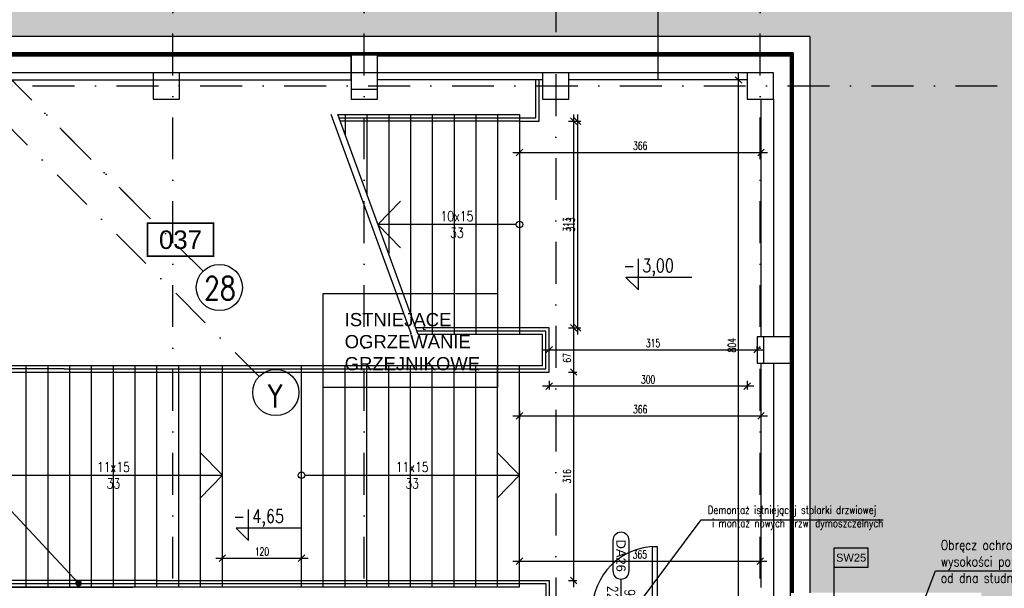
# Model space of a CAD drawing. Header units: centimetres. Extents: x -10729 to 23827, y -4437 to 19798.
# Tile 87 of 95: x 8738 to 10230, y 12749 to 13610. Entities that reach past the tile are written whole.
import ezdxf
from ezdxf.enums import TextEntityAlignment as Align

# ---------------------------------------------------------------- set-up
doc = ezdxf.new("R2010")
doc.units = ezdxf.units.CM
doc.header["$PDMODE"] = 35
doc.header["$PDSIZE"] = 0.1
doc.linetypes.add('Kondygnacja  -0_5$0$HIDDEN2', pattern=[4.7625, 3.175, -1.5875])
doc.linetypes.add('Osie rzutów$0$DASHDOT2', pattern=[12.7, 6.35, -3.175, 0, -3.175])
doc.layers.get('0').update_dxf_attribs({"color": 8})
doc.layers.get('DEFPOINTS').update_dxf_attribs({"color": 8})
for name, color, linetype in [('KJP_KK_opis', 2, 'Continuous'), ('KJP_OPISY WSPÓLNE', 7, 'Continuous'), ('Kondygnacja  -0_5$0$ARCH_CIENKIE_IST', 8, 'Continuous'), ('Kondygnacja  -0_5$0$ARCH_GRUNT', 8, 'Continuous'), ('Kondygnacja  -0_5$0$ARCH_INFO_ETYK_DRZWI', 8, 'Continuous'), ('Kondygnacja  -0_5$0$ARCH_INFO_KOTY_WYSOKOŚCIOWE_IST', 8, 'Continuous'), ('Kondygnacja  -0_5$0$ARCH_INFO_OPISY', 8, 'Continuous'), ('Kondygnacja  -0_5$0$ARCH_INFO_OPISY_PRZEGRODY', 8, 'Continuous'), ('Kondygnacja  -0_5$0$ARCH_INFO_OPISY_PRZEGRODY_IST', 8, 'Continuous'), ('Kondygnacja  -0_5$0$ARCH_INFO_SCHODY_IST', 8, 'Continuous'), ('Kondygnacja  -0_5$0$ARCH_MUROWANE_IST', 8, 'Continuous'), ('Kondygnacja  -0_5$0$ARCH_POMOCNICZE_IST', 8, 'Kondygnacja  -0_5$0$HIDDEN2'), ('Kondygnacja  -0_5$0$ARCH_SCHODY_IST', 8, 'Continuous'), ('Kondygnacja  -0_5$0$ARCH_ŚLUSARKA_DRZWI', 8, 'Continuous'), ('Kondygnacja  -0_5$0$ARCH_ŻELBET_IST', 8, 'Continuous'), ('Kondygnacja -1$0$ARCH_ŚLUSARKA_DRZWI', 8, 'Continuous'), ('Osie rzutów$0$ARCH_INFO_OSIE_IST', 8, 'Osie rzutów$0$DASHDOT2'), ('Osie rzutów$0$ARCH_INFO_OSIE_OPISY_IST', 8, 'Continuous'), ('Pomieszczenia -05$0$ARCH_INFO_AREA_ETYKIETY_200', 8, 'Continuous')]:
    doc.layers.add(name, color=color, linetype=linetype)
doc.layers.add('Kondygnacja  -0_5$0$ARCH_INFO_WYMIARY', color=8, linetype='Continuous', lineweight=9)
doc.styles.add('Arial', font='arial.ttf')
doc.styles.add('Kondygnacja  -0_5$0$Arial', font='arial.ttf')
doc.styles.add('Kondygnacja  -0_5$0$Romans', font='Romans.shx', dxfattribs={"width": 0.7})
doc.styles.add('Kondygnacja  -0_5$0$ROMANS-50-CM', font='romans.shx', dxfattribs={"width": 0.8, "height": 10})
doc.styles.add('Kondygnacja  -0_5$0$Standard', font='txt')
doc.styles.add('Kondygnacja +0$0$ROMANS-50-CM', font='romans.shx', dxfattribs={"width": 0.8, "height": 10})
doc.styles.add('Osie rzutów$0$ROMANS-250-CM', font='romans.shx', dxfattribs={"width": 0.8, "height": 50})
doc.styles.add('Pomieszczenia -05$0$Arial', font='arial.ttf')
doc.dimstyles.new('Kondygnacja  -0_5$0$ISO-25', dxfattribs={"dimtxt": 2.5, "dimasz": 2.5, "dimexe": 1.25, "dimexo": 0.625, "dimtad": 1, "dimtxsty": 'Kondygnacja  -0_5$0$Standard', "dimcen": 2.5, "dimadec": 0, "dimazin": 0, "dimtfac": 1, "dimtmove": 0, "dimatfit": 3, "dimfxl": 1, "dimarcsym": 0})
doc.dimstyles.new('Kondygnacja  -0_5$0$Wymiary 1-100', dxfattribs={"dimtxt": 12, "dimasz": 10, "dimexe": 5, "dimexo": 0, "dimgap": 4, "dimtad": 1, "dimrnd": 0.5, "dimzin": 12, "dimdsep": 46, "dimtxsty": 'Kondygnacja  -0_5$0$Romans', "dimblk": 'Kondygnacja  -0_5$0$_Oblique', "dimcen": 10, "dimdle": 10, "dimclrt": 55, "dimazin": 0, "dimtfac": 1, "dimtmove": 1, "dimatfit": 3, "dimfxl": 8, "dimfxlon": 1, "dimtolj": 1, "dimtzin": 0, "dimarcsym": 0})

# ---------------------------------------------------------------- blocks, each defined once
blk = doc.blocks.new('Osie rzutów')
at = {"layer": 'Osie rzutów$0$ARCH_INFO_OSIE_IST', "ltscale": 10}
for p, q in [((5476.11, 16768.89), (9015.72, 13229.28)), ((7180.87, 15064.13), (9015.72, 13229.28)), ((7266.73, 14903.31), (9100.55, 13069.49)), ((8970, 12255), (8970, 14290.38)), ((9260, 12255), (9260, 14290.38)), ((9550, 14290.38), (9550, 12514.27)), ((9860, 12255), (9860, 14290.38)), ((4436.04, 13510), (13655, 13510))]:
    blk.add_line(p, q, dxfattribs=at)
at = {"layer": 'Osie rzutów$0$ARCH_INFO_OSIE_OPISY_IST'}
for centre in [(9040.47, 13204.53), (9125.96, 13045.39)]:
    blk.add_circle(centre, 35, dxfattribs=at)
at = {"layer": 'Osie rzutów$0$ARCH_INFO_OSIE_OPISY_IST', "style": 'Osie rzutów$0$ROMANS-250-CM', "width": 0.8}
for s, p in [('28', (9041.38, 13203.61)), ('Y', (9124.96, 13040.22))]:
    blk.add_text(s, height=35, dxfattribs=at).set_placement(p, align=Align.MIDDLE_CENTER)
blk = doc.blocks.new('Kondygnacja  -0_5$0$_Oblique')
at = {"color": 0, "linetype": 'ByBlock', "lineweight": -2}
blk.add_line((-0.5, -0.5), (0.5, 0.5), dxfattribs=at)
blk = doc.blocks.new('*D238')
at = {"layer": 'DEFPOINTS', "color": 0}
for p in [(9165, 12794.4), (9045, 12765), (9165, 12760.5)]:
    blk.add_point(p, dxfattribs=at)
at = {"layer": 'Kondygnacja  -0_5$0$ARCH_INFO_WYMIARY', "color": 0, "lineweight": -2}
for p, q in [((9045, 12786.4), (9045, 12799.4)), ((9165, 12786.4), (9165, 12799.4)), ((9035, 12794.4), (9175, 12794.4))]:
    blk.add_line(p, q, dxfattribs=at)
at = {"layer": 'Kondygnacja  -0_5$0$ARCH_INFO_WYMIARY', "color": 0, "lineweight": -2, "xscale": 10, "yscale": 10, "zscale": 10, "rotation": 180}
blk.add_blockref('Kondygnacja  -0_5$0$_Oblique', (9045, 12794.4), dxfattribs=at)
at = {"layer": 'Kondygnacja  -0_5$0$ARCH_INFO_WYMIARY', "color": 0, "lineweight": -2, "xscale": 10, "yscale": 10, "zscale": 10}
blk.add_blockref('Kondygnacja  -0_5$0$_Oblique', (9165, 12794.4), dxfattribs=at)
at = {"layer": 'Kondygnacja  -0_5$0$ARCH_INFO_WYMIARY', "color": 55, "insert": (9105, 12804.4), "char_height": 12, "attachment_point": 5, "style": 'Kondygnacja  -0_5$0$Romans'}
blk.add_mtext('\\A1;120', dxfattribs=at)
blk = doc.blocks.new('*D184')
at = {"layer": 'DEFPOINTS', "color": 0}
for p in [(9495, 12790), (9860, 12794.5), (9860, 12790)]:
    blk.add_point(p, dxfattribs=at)
at = {"layer": 'Kondygnacja  -0_5$0$ARCH_INFO_WYMIARY', "color": 0, "lineweight": -2}
for p, q in [((9485, 12790), (9870, 12790)), ((9495, 12790), (9495, 12795)), ((9860, 12794.5), (9860, 12785))]:
    blk.add_line(p, q, dxfattribs=at)
at = {"layer": 'Kondygnacja  -0_5$0$ARCH_INFO_WYMIARY', "color": 0, "lineweight": -2, "xscale": 10, "yscale": 10, "zscale": 10, "rotation": 180}
blk.add_blockref('Kondygnacja  -0_5$0$_Oblique', (9495, 12790), dxfattribs=at)
at = {"layer": 'Kondygnacja  -0_5$0$ARCH_INFO_WYMIARY', "color": 0, "lineweight": -2, "xscale": 10, "yscale": 10, "zscale": 10}
blk.add_blockref('Kondygnacja  -0_5$0$_Oblique', (9860, 12790), dxfattribs=at)
at = {"layer": 'Kondygnacja  -0_5$0$ARCH_INFO_WYMIARY', "color": 55, "insert": (9677.5, 12800), "char_height": 12, "attachment_point": 5, "style": 'Kondygnacja  -0_5$0$Romans'}
blk.add_mtext('\\A1;365', dxfattribs=at)
blk = doc.blocks.new('*D239')
at = {"layer": 'DEFPOINTS', "color": 0}
for p in [(9540, 13110), (9855, 13110.3), (9855, 13110)]:
    blk.add_point(p, dxfattribs=at)
at = {"layer": 'Kondygnacja  -0_5$0$ARCH_INFO_WYMIARY', "color": 0, "lineweight": -2}
for p, q in [((9540, 13110), (9540, 13115.3)), ((9855, 13110), (9855, 13115.3)), ((9530, 13110.3), (9865, 13110.3))]:
    blk.add_line(p, q, dxfattribs=at)
at = {"layer": 'Kondygnacja  -0_5$0$ARCH_INFO_WYMIARY', "color": 0, "lineweight": -2, "xscale": 10, "yscale": 10, "zscale": 10, "rotation": 180}
blk.add_blockref('Kondygnacja  -0_5$0$_Oblique', (9540, 13110.3), dxfattribs=at)
at = {"layer": 'Kondygnacja  -0_5$0$ARCH_INFO_WYMIARY', "color": 0, "lineweight": -2, "xscale": 10, "yscale": 10, "zscale": 10}
blk.add_blockref('Kondygnacja  -0_5$0$_Oblique', (9855, 13110.3), dxfattribs=at)
at = {"layer": 'Kondygnacja  -0_5$0$ARCH_INFO_WYMIARY', "color": 55, "insert": (9697.5, 13120.3), "char_height": 12, "attachment_point": 5, "style": 'Kondygnacja  -0_5$0$Romans'}
blk.add_mtext('\\A1;315', dxfattribs=at)
blk = doc.blocks.new('*D185')
at = {"layer": 'DEFPOINTS', "color": 0}
for p in [(9544.2, 13456.5), (9544.2, 13143.5), (9577.2, 13143.5)]:
    blk.add_point(p, dxfattribs=at)
at = {"layer": 'Kondygnacja  -0_5$0$ARCH_INFO_WYMIARY', "color": 0, "lineweight": -2}
for p, q in [((9569.2, 13456.5), (9582.2, 13456.5)), ((9577.2, 13466.5), (9577.2, 13133.5)), ((9569.2, 13143.5), (9582.2, 13143.5))]:
    blk.add_line(p, q, dxfattribs=at)
at = {"layer": 'Kondygnacja  -0_5$0$ARCH_INFO_WYMIARY', "color": 0, "lineweight": -2, "xscale": 10, "yscale": 10, "zscale": 10}
for p, rotation in [((9577.2, 13456.5), 90), ((9577.2, 13143.5), 270)]:
    blk.add_blockref('Kondygnacja  -0_5$0$_Oblique', p, dxfattribs=dict(at, rotation=rotation))
at = {"layer": 'Kondygnacja  -0_5$0$ARCH_INFO_WYMIARY', "color": 55, "insert": (9567.2, 13300), "char_height": 12, "attachment_point": 5, "rotation": 90, "style": 'Kondygnacja  -0_5$0$Romans'}
blk.add_mtext('\\A1;313', dxfattribs=at)
blk = doc.blocks.new('*D186')
at = {"layer": 'DEFPOINTS', "color": 0}
for p in [(9559.2, 13143.5), (9540, 13076.5), (9577.2, 13076.5)]:
    blk.add_point(p, dxfattribs=at)
at = {"layer": 'Kondygnacja  -0_5$0$ARCH_INFO_WYMIARY', "color": 0, "lineweight": -2}
for p, q in [((9569.2, 13143.5), (9582.2, 13143.5)), ((9577.2, 13153.5), (9577.2, 13066.5)), ((9569.2, 13076.5), (9582.2, 13076.5))]:
    blk.add_line(p, q, dxfattribs=at)
at = {"layer": 'Kondygnacja  -0_5$0$ARCH_INFO_WYMIARY', "color": 0, "lineweight": -2, "xscale": 10, "yscale": 10, "zscale": 10}
for p, rotation in [((9577.2, 13143.5), 90), ((9577.2, 13076.5), 270)]:
    blk.add_blockref('Kondygnacja  -0_5$0$_Oblique', p, dxfattribs=dict(at, rotation=rotation))
at = {"layer": 'Kondygnacja  -0_5$0$ARCH_INFO_WYMIARY', "color": 55, "insert": (9567.2, 13097.9), "char_height": 12, "attachment_point": 5, "rotation": 90, "style": 'Kondygnacja  -0_5$0$Romans'}
blk.add_mtext('\\A1;67', dxfattribs=at)
blk = doc.blocks.new('*D187')
at = {"layer": 'DEFPOINTS', "color": 0}
for p in [(9540, 13076.5), (9544.2, 12760.5), (9577.2, 12760.5)]:
    blk.add_point(p, dxfattribs=at)
at = {"layer": 'Kondygnacja  -0_5$0$ARCH_INFO_WYMIARY', "color": 0, "lineweight": -2}
for p, q in [((9577.2, 13086.5), (9577.2, 12750.5)), ((9569.2, 13076.5), (9582.2, 13076.5)), ((9569.2, 12760.5), (9582.2, 12760.5))]:
    blk.add_line(p, q, dxfattribs=at)
at = {"layer": 'Kondygnacja  -0_5$0$ARCH_INFO_WYMIARY', "color": 0, "lineweight": -2, "xscale": 10, "yscale": 10, "zscale": 10}
for p, rotation in [((9577.2, 13076.5), 90), ((9577.2, 12760.5), 270)]:
    blk.add_blockref('Kondygnacja  -0_5$0$_Oblique', p, dxfattribs=dict(at, rotation=rotation))
at = {"layer": 'Kondygnacja  -0_5$0$ARCH_INFO_WYMIARY', "color": 55, "insert": (9567.2, 12918.5), "char_height": 12, "attachment_point": 5, "rotation": 90, "style": 'Kondygnacja  -0_5$0$Romans'}
blk.add_mtext('\\A1;316', dxfattribs=at)
blk = doc.blocks.new('*D240')
at = {"layer": 'DEFPOINTS', "color": 0}
for p in [(9495, 13456.5), (9861, 13456.5), (9861, 13409.3)]:
    blk.add_point(p, dxfattribs=at)
at = {"layer": 'Kondygnacja  -0_5$0$ARCH_INFO_WYMIARY', "color": 0, "lineweight": -2}
for p, q in [((9495, 13417.3), (9495, 13404.3)), ((9861, 13417.3), (9861, 13404.3)), ((9485, 13409.3), (9871, 13409.3))]:
    blk.add_line(p, q, dxfattribs=at)
at = {"layer": 'Kondygnacja  -0_5$0$ARCH_INFO_WYMIARY', "color": 0, "lineweight": -2, "xscale": 10, "yscale": 10, "zscale": 10, "rotation": 180}
blk.add_blockref('Kondygnacja  -0_5$0$_Oblique', (9495, 13409.3), dxfattribs=at)
at = {"layer": 'Kondygnacja  -0_5$0$ARCH_INFO_WYMIARY', "color": 0, "lineweight": -2, "xscale": 10, "yscale": 10, "zscale": 10}
blk.add_blockref('Kondygnacja  -0_5$0$_Oblique', (9861, 13409.3), dxfattribs=at)
at = {"layer": 'Kondygnacja  -0_5$0$ARCH_INFO_WYMIARY', "color": 55, "insert": (9678, 13419.3), "char_height": 12, "attachment_point": 5, "style": 'Kondygnacja  -0_5$0$Romans'}
blk.add_mtext('\\A1;366', dxfattribs=at)
blk = doc.blocks.new('*D188')
at = {"layer": 'DEFPOINTS', "color": 0}
for p in [(9495, 13049.1), (9861, 13049.1), (9861, 13010)]:
    blk.add_point(p, dxfattribs=at)
at = {"layer": 'Kondygnacja  -0_5$0$ARCH_INFO_WYMIARY', "color": 0, "lineweight": -2}
for p, q in [((9485, 13010), (9871, 13010)), ((9495, 13018), (9495, 13005)), ((9861, 13018), (9861, 13005))]:
    blk.add_line(p, q, dxfattribs=at)
at = {"layer": 'Kondygnacja  -0_5$0$ARCH_INFO_WYMIARY', "color": 0, "lineweight": -2, "xscale": 10, "yscale": 10, "zscale": 10, "rotation": 180}
blk.add_blockref('Kondygnacja  -0_5$0$_Oblique', (9495, 13010), dxfattribs=at)
at = {"layer": 'Kondygnacja  -0_5$0$ARCH_INFO_WYMIARY', "color": 0, "lineweight": -2, "xscale": 10, "yscale": 10, "zscale": 10}
blk.add_blockref('Kondygnacja  -0_5$0$_Oblique', (9861, 13010), dxfattribs=at)
at = {"layer": 'Kondygnacja  -0_5$0$ARCH_INFO_WYMIARY', "color": 55, "insert": (9678, 13020), "char_height": 12, "attachment_point": 5, "style": 'Kondygnacja  -0_5$0$Romans'}
blk.add_mtext('\\A1;366', dxfattribs=at)
blk = doc.blocks.new('*D241')
at = {"layer": 'DEFPOINTS', "color": 0}
for p in [(9827, 13519), (9840, 13519), (9840, 12715)]:
    blk.add_point(p, dxfattribs=at)
at = {"layer": 'Kondygnacja  -0_5$0$ARCH_INFO_WYMIARY', "color": 0, "lineweight": -2}
for p, q in [((9835, 13519), (9822, 13519)), ((9827, 12705), (9827, 13529)), ((9835, 12715), (9822, 12715))]:
    blk.add_line(p, q, dxfattribs=at)
at = {"layer": 'Kondygnacja  -0_5$0$ARCH_INFO_WYMIARY', "color": 0, "lineweight": -2, "xscale": 10, "yscale": 10, "zscale": 10}
for p, rotation in [((9827, 13519), 90), ((9827, 12715), 270)]:
    blk.add_blockref('Kondygnacja  -0_5$0$_Oblique', p, dxfattribs=dict(at, rotation=rotation))
at = {"layer": 'Kondygnacja  -0_5$0$ARCH_INFO_WYMIARY', "color": 55, "insert": (9817, 13117), "char_height": 12, "attachment_point": 5, "rotation": 90, "style": 'Kondygnacja  -0_5$0$Romans'}
blk.add_mtext('\\A1;804', dxfattribs=at)
blk = doc.blocks.new('*D263')
at = {"layer": 'DEFPOINTS', "color": 0}
for p in [(9840, 13490), (9540, 13076.5), (9540, 13055.1)]:
    blk.add_point(p, dxfattribs=at)
at = {"layer": 'Kondygnacja  -0_5$0$ARCH_INFO_WYMIARY', "color": 0, "lineweight": -2}
for p, q in [((9850, 13055.1), (9530, 13055.1)), ((9540, 13063.1), (9540, 13050.1)), ((9840, 13063.1), (9840, 13050.1))]:
    blk.add_line(p, q, dxfattribs=at)
at = {"layer": 'Kondygnacja  -0_5$0$ARCH_INFO_WYMIARY', "color": 0, "lineweight": -2, "xscale": 10, "yscale": 10, "zscale": 10, "rotation": 180}
blk.add_blockref('Kondygnacja  -0_5$0$_Oblique', (9540, 13055.1), dxfattribs=at)
at = {"layer": 'Kondygnacja  -0_5$0$ARCH_INFO_WYMIARY', "color": 0, "lineweight": -2, "xscale": 10, "yscale": 10, "zscale": 10}
blk.add_blockref('Kondygnacja  -0_5$0$_Oblique', (9840, 13055.1), dxfattribs=at)
at = {"layer": 'Kondygnacja  -0_5$0$ARCH_INFO_WYMIARY', "color": 55, "insert": (9690, 13065.1), "char_height": 12, "attachment_point": 5, "style": 'Kondygnacja  -0_5$0$Romans'}
blk.add_mtext('\\A1;300', dxfattribs=at)
blk = doc.blocks.new('Kondygnacja  -0_5$0$_Dot')
at = {"color": 0, "linetype": 'ByBlock', "lineweight": -2}
blk.add_line((-0.5, 0), (-1, 0), dxfattribs=at)
at = {"color": 0, "linetype": 'ByBlock', "const_width": 0.5}
blk.add_lwpolyline([(-0.25, 0, 1), (0.25, 0, 1)], format="xyb", close=True, dxfattribs=at)
blk = doc.blocks.new('*D201')
at = {"layer": 'DEFPOINTS', "color": 0}
for p in [(9549.9, 13456.5), (9549.9, 13143.5), (9582.9, 13143.5)]:
    blk.add_point(p, dxfattribs=at)
at = {"layer": 'Kondygnacja  -0_5$0$ARCH_INFO_WYMIARY', "color": 0, "lineweight": -2}
for p, q in [((9574.9, 13456.5), (9587.9, 13456.5)), ((9582.9, 13466.5), (9582.9, 13133.5)), ((9574.9, 13143.5), (9587.9, 13143.5))]:
    blk.add_line(p, q, dxfattribs=at)
at = {"layer": 'Kondygnacja  -0_5$0$ARCH_INFO_WYMIARY', "color": 0, "lineweight": -2, "xscale": 10, "yscale": 10, "zscale": 10}
for p, rotation in [((9582.9, 13456.5), 90), ((9582.9, 13143.5), 270)]:
    blk.add_blockref('Kondygnacja  -0_5$0$_Oblique', p, dxfattribs=dict(at, rotation=rotation))
at = {"layer": 'Kondygnacja  -0_5$0$ARCH_INFO_WYMIARY', "color": 55, "insert": (9572.9, 13300), "char_height": 12, "attachment_point": 5, "rotation": 90, "style": 'Kondygnacja  -0_5$0$Romans'}
blk.add_mtext('\\A1;313', dxfattribs=at)
blk = doc.blocks.new('Kondygnacja  -0_5$0$T-drzwi_dół-200')
at = {"layer": 'Kondygnacja  -0_5$0$ARCH_INFO_ETYK_DRZWI'}
blk.add_line((0, 0), (0, -60), dxfattribs=at)
blk.add_lwpolyline([(-17.5, -77.5), (-17.5, -143.7, 1), (17.5, -143.7), (17.5, -77.5, 1)], format="xyb", close=True, dxfattribs=at)
at = {"layer": 'Kondygnacja  -0_5$0$ARCH_INFO_ETYK_DRZWI', "style": 'Kondygnacja  -0_5$0$Romans', "width": 0.8}
for tag, p in [('ADS_DRZWI:SZEROKOŚĆ', (-7.9, -23)), ('ADS_DRZWI:WYSOKOŚĆ', (29, -23))]:
    blk.add_attdef(tag, text='', height=22, rotation=90, dxfattribs=at).set_placement(p, align=Align.CENTER)
at = {"layer": 'Kondygnacja  -0_5$0$ARCH_INFO_ETYK_DRZWI', "color": 1, "style": 'Kondygnacja  -0_5$0$Arial'}
blk.add_attdef('ADS_DRZWI:ODPORNOŚĆ_OGNIOWA', text='', height=22, dxfattribs=at).set_placement((-0.1, 13.3), align=Align.BOTTOM_CENTER)
at = {"layer": 'Kondygnacja  -0_5$0$ARCH_INFO_ETYK_DRZWI', "style": 'Kondygnacja  -0_5$0$Arial'}
blk.add_attdef('ADS_DRZWI:SYMBOL', text='', height=20, rotation=90, dxfattribs=at).set_placement((0, -110.6), align=Align.MIDDLE)
blk = doc.blocks.new('Pomieszczenia -05$0$etykieta_numer')
at = {"color": 0, "linetype": 'ByBlock', "const_width": 2.44}
blk.add_lwpolyline([(-50, -50), (-50, 0), (50, 0), (50, -50)], close=True, dxfattribs=at)
at = {"color": 0, "linetype": 'ByBlock', "style": 'Pomieszczenia -05$0$Arial'}
blk.add_attdef('AECAREA:NUMBER', text='', height=28, dxfattribs=at).set_placement((0, -25), align=Align.MIDDLE)

msp = doc.modelspace()

# ---------------------------------------------------------------- hatches: boundary and pattern name
at = {"layer": 'Kondygnacja  -0_5$0$ARCH_GRUNT', "linetype": 'Continuous', "lineweight": 5}
h = msp.add_hatch(dxfattribs=at)
h.set_pattern_fill('EARTH', color=256, scale=15, angle=45, style=0)
h.paths.add_polyline_path([(1133.967, 11046.454), (2362.513, 12275), (4925, 12275), (4925, 14755), (7550.104, 14755), (8720.104, 13585), (9935, 13585), (9935, 12742), (10195, 12742), (10195, 12464.645), (10065.178, 12334.822), (10020.355, 12290), (11107.426, 12290), (13507.426, 9890), (14135, 9890), (14135, 8825), (14045, 8825), (14045, 8794.645), (13865.355, 8615), (13550, 8615), (13550, 8506), (14915, 8507.069), (14915, 8955.706), (14915, 9408.893), (14535, 9611.265), (14535, 10290), (13673.112, 10290), (11273.112, 12690), (10595, 12690), (10595, 13102), (10335, 13102), (10335, 13985), (8885.79, 13985), (7715.79, 15155), (4525, 15155), (4525, 12675), (2196.827, 12675), (851.124, 11329.297)])

# ---------------------------------------------------------------- linework, layer by layer
at = {"layer": 'KJP_KK_opis'}
msp.add_line((8536.448, 12750.443), (8909.425, 12750.443), dxfattribs=at)
at = {"layer": 'KJP_OPISY WSPÓLNE', "elevation": 630}
msp.add_lwpolyline([(9198, 13195.607), (9462.078, 13195.607), (9462.078, 13053.148), (9198, 13053.148)], close=True, dxfattribs=at)
at = {"layer": 'Kondygnacja  -0_5$0$ARCH_CIENKIE_IST', "ltscale": 4}
for p, q in [((9906.5, 13556.5), (8708.299, 13556.5)), ((9908.5, 13558.5), (8709.127, 13558.5)), ((9906.5, 13556.5), (9906.5, 12742)), ((9908.5, 13558.5), (9908.5, 12742))]:
    msp.add_line(p, q, dxfattribs=at)
at = {"layer": 'Kondygnacja  -0_5$0$ARCH_INFO_KOTY_WYSOKOŚCIOWE_IST'}
for points in [[(9756.213, 13219.919), (9656.495, 13219.919), (9675.245, 13201.169), (9675.245, 13248.012)], [(9165.45, 12839.952), (9065.731, 12839.952), (9084.481, 12821.202), (9084.481, 12868.046)]]:
    msp.add_lwpolyline(points, dxfattribs=at)
at = {"layer": 'Kondygnacja  -0_5$0$ARCH_INFO_OPISY_PRZEGRODY'}
msp.add_lwpolyline([(9971.546, 12780.674), (10023.546, 12780.674), (10023.546, 12809.474), (9971.546, 12809.474), (9971.546, 12780.674)], close=True, dxfattribs=at)
msp.add_lwpolyline([(9971.546, 12780.674), (9971.546, 12695.876)], dxfattribs=at)
at = {"layer": 'Kondygnacja  -0_5$0$ARCH_INFO_OPISY_PRZEGRODY_IST'}
msp.add_lwpolyline([(9704.929, 13687.293), (9724.929, 13687.293), (9724.929, 13757.293), (9684.929, 13757.293), (9684.929, 13687.293), (9704.929, 13687.293), (9704.929, 13519)], dxfattribs=at)
at = {"layer": 'Kondygnacja  -0_5$0$ARCH_INFO_SCHODY_IST'}
for points in [[(9347.673, 13300), (9280.725, 13300), (9314.657, 13335.214)], [(9490, 13300), (9280.725, 13300), (9314.657, 13264.786)], [(8720, 12920), (9045, 12920), (9011.068, 12955.214)], [(9170, 12920), (9495, 12920), (9461.068, 12955.214)], [(8895.327, 12920), (9045, 12920), (9011.068, 12884.786)], [(9345.327, 12920), (9495, 12920), (9461.068, 12884.786)]]:
    msp.add_lwpolyline(points, dxfattribs=at)
for centre in [(9495, 13300), (9165, 12920)]:
    msp.add_circle(centre, 5, dxfattribs=at)
at = {"layer": 'Kondygnacja  -0_5$0$ARCH_MUROWANE_IST', "ltscale": 4}
for p, q in [((9935, 13585), (8720.104, 13585)), ((9935, 13585), (9935, 12742)), ((9910, 13560), (8709.749, 13560)), ((9910, 13560), (9910, 12742))]:
    msp.add_line(p, q, dxfattribs=at)
for points in [[(8690, 13536.615), (8690, 13519), (9240, 13519), (9240, 13558), (8703.971, 13558), (8679.485, 13582.485), (8661.808, 13564.808), (8690, 13536.615)], [(9530, 13519), (9280, 13519), (9280, 13558), (9908, 13558)], [(9840, 13519), (9570, 13519)], [(9861, 13490), (9861, 13130)], [(9861, 13090), (9861, 12750)]]:
    msp.add_lwpolyline(points, dxfattribs=at)
at = {"layer": 'Kondygnacja  -0_5$0$ARCH_POMOCNICZE_IST', "const_width": 2}
msp.add_lwpolyline([(8538.451, 13727.762), (8708.713, 13557.5), (9907.5, 13557.5), (9907.5, 13469.09)], dxfattribs=at)
at = {"layer": 'Kondygnacja  -0_5$0$ARCH_SCHODY_IST'}
for p, q in [((9331.695, 13133.5), (9209.754, 13466.5)), ((9219.754, 13466.5), (9495, 13466.5)), ((9341.695, 13133.5), (9219.754, 13466.5)), ((9231, 13466.5), (9231, 13434.565)), ((9264, 13466.5), (9264, 13345.26)), ((9297, 13466.5), (9297, 13255.955)), ((9330, 13466.5), (9330, 13166.65)), ((9363, 13466.5), (9363, 13133.5)), ((9396, 13466.5), (9396, 13133.5)), ((9429, 13466.5), (9429, 13133.5)), ((9462, 13466.5), (9462, 13133.5)), ((9495, 13466.5), (9495, 13133.5)), ((9330, 13138.088), (9330, 13133.5)), ((8715, 13086.5), (9495, 13086.5)), ((8748, 12751), (8748, 13086.5)), ((8781, 12751), (8781, 13086.5)), ((8814, 12751), (8814, 13086.5)), ((8847, 12751), (8847, 13086.5)), ((8880, 12751), (8880, 13086.5)), ((8913, 12751), (8913, 13086.5)), ((8946, 12751), (8946, 13086.5)), ((8979, 12751), (8979, 13086.5)), ((9012, 12751), (9012, 13086.5)), ((9045, 12751), (9045, 13086.5)), ((9165, 12751), (9165, 13086.5)), ((9198, 12751), (9198, 13086.5)), ((9231, 12751), (9231, 13086.5)), ((9264, 12751), (9264, 13086.5)), ((9297, 12751), (9297, 13086.5)), ((9330, 12751), (9330, 13086.5)), ((9363, 12751), (9363, 13086.5)), ((9396, 12751), (9396, 13086.5)), ((9429, 12751), (9429, 13086.5)), ((9462, 12751), (9462, 13086.5)), ((9495, 12751), (9495, 13086.5)), ((8715, 12751), (9495, 12751))]:
    msp.add_line(p, q, dxfattribs=at)
for points in [[(9495, 13461.5), (9520, 13461.5), (9520, 13519)], [(9495, 13456.5), (9525, 13456.5), (9525, 13519)], [(9221.601, 13461.5), (9495, 13461.5)], [(9495, 13456.5), (9223.449, 13456.5)], [(8807.397, 13076.5), (9540, 13076.5), (9540, 13143.5), (9338, 13143.5)], [(8805.55, 13081.5), (9535, 13081.5), (9535, 13138.5), (9339.848, 13138.5)], [(9495, 13086.5), (9530, 13086.5), (9530, 13133.5), (9341.695, 13133.5)], [(8805.55, 13081.5), (8682, 13081.5), (8682, 13076.5), (8807.397, 13076.5)], [(8946, 12760.5), (8682, 12760.5), (8682, 12756), (8946, 12756)], [(8946, 12760.5), (9540, 12760.5), (9540, 12730)], [(8946, 12756), (9535, 12756), (9535, 12730)]]:
    msp.add_lwpolyline(points, dxfattribs=at)
at = {"layer": 'Kondygnacja  -0_5$0$ARCH_ŚLUSARKA_DRZWI', "linetype": 'Continuous', "lineweight": -3}
msp.add_arc((9702.5, 12715), 97, 90, 180, dxfattribs=at)
at = {"layer": 'Kondygnacja  -0_5$0$ARCH_ŻELBET_IST'}
for p, q in [((9240, 13555), (8707.678, 13555)), ((9905, 13555), (9280, 13555)), ((9240, 13530), (8715, 13530)), ((9840, 13530), (9280, 13530))]:
    msp.add_line(p, q, dxfattribs=at)
at = {"layer": 'Kondygnacja  -0_5$0$ARCH_ŻELBET_IST', "ltscale": 4}
for p, q in [((9905, 13555), (9905, 12655)), ((9880, 13490), (9880, 13130)), ((9880, 13090), (9880, 12655))]:
    msp.add_line(p, q, dxfattribs=at)
for points in [[(9240, 13505), (9280, 13505), (9280, 13558), (9240, 13558)], [(8940, 13490), (8980, 13490), (8980, 13530), (8940, 13530)], [(9240, 13490), (9280, 13490), (9280, 13530), (9240, 13530)], [(9530, 13490), (9570, 13490), (9570, 13530), (9530, 13530)], [(9530, 13490), (9570, 13490), (9570, 13530), (9530, 13530)], [(9840, 13490), (9880, 13490), (9880, 13530), (9840, 13530)], [(9840, 13490), (9880, 13490), (9880, 13530), (9840, 13530)], [(9855, 13130), (9855, 13090), (9908, 13090), (9908, 13130)]]:
    msp.add_lwpolyline(points, close=True, dxfattribs=at)
msp.add_lwpolyline([(9880, 13130), (9864.652, 13130), (9864.652, 13090), (9880, 13090)], dxfattribs=at)
at = {"layer": 'Kondygnacja -1$0$ARCH_ŚLUSARKA_DRZWI', "linetype": 'Continuous', "lineweight": -3}
msp.add_lwpolyline([(9703.5, 12715), (9696.5, 12715), (9696.5, 12812), (9703.5, 12812)], close=True, dxfattribs=at)

# ---------------------------------------------------------------- block references
at = {"layer": 'Kondygnacja  -0_5$0$ARCH_INFO_ETYK_DRZWI', "linetype": 'Continuous', "lineweight": -3}
ref = msp.add_blockref('Kondygnacja  -0_5$0$T-drzwi_dół-200', (9649, 12720.731), dxfattribs=dict(at, xscale=0.7000000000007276, yscale=0.7000000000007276, zscale=0.7, rotation=180))
ref.add_attrib('ADS_DRZWI:WYSOKOŚĆ', '220', dxfattribs={"height": 15.4, "rotation": 270, "style": 'Kondygnacja  -0_5$0$Romans', "width": 0.8}).set_placement((9628.7, 12736.831), align=Align.CENTER)
ref.add_attrib('ADS_DRZWI:SZEROKOŚĆ', '97', dxfattribs={"height": 15.4, "rotation": 270, "style": 'Kondygnacja  -0_5$0$Romans', "width": 0.8}).set_placement((9654.537, 12736.831), align=Align.CENTER)
ref.add_attrib('ADS_DRZWI:SYMBOL', 'DA26', dxfattribs={"height": 14, "rotation": 270, "style": 'Kondygnacja  -0_5$0$Arial'}).set_placement((9649, 12798.143), align=Align.MIDDLE)
at = {"layer": 'Osie rzutów$0$ARCH_INFO_OSIE_OPISY_IST'}
msp.add_blockref('Osie rzutów', (0, 0), dxfattribs=at)
at = {"layer": 'Pomieszczenia -05$0$ARCH_INFO_AREA_ETYKIETY_200', "linetype": 'Continuous', "lineweight": -3}
msp.add_blockref('Pomieszczenia -05$0$etykieta_numer', (8981.592, 13301.967), dxfattribs=at).add_auto_attribs({'AECAREA:NUMBER': '037'})

# ---------------------------------------------------------------- texts
at = {"layer": 'KJP_OPISY WSPÓLNE', "insert": (9230.349, 13165.908, 1854.21), "char_height": 20.02, "width": 294.26643, "attachment_point": 1, "style": 'Arial'}
msp.add_mtext('ISTNIEJĄCE OGRZEWANIE GRZEJNIKOWE ', dxfattribs=at)
at = {"layer": 'Kondygnacja  -0_5$0$ARCH_INFO_KOTY_WYSOKOŚCIOWE_IST', "char_height": 20, "width": 97.61893, "attachment_point": 4, "line_spacing_factor": 0.9, "style": 'Kondygnacja  -0_5$0$ROMANS-50-CM'}
for s, insert in [('- 3,00', (9652.324, 13234.881)), ('- 4,65', (9061.56, 12854.915))]:
    msp.add_mtext(s, dxfattribs=dict(at, insert=insert))
at = {"layer": 'Kondygnacja  -0_5$0$ARCH_INFO_OPISY'}
for s, insert, char_height, width, attachment_point, style in [('Demontaż istniejącej stolarki drzwiowej\\P i montaż nowych drzwi dymoszczelnych', (9780.243, 12837.535), 12, 431.21821, 7, 'Kondygnacja +0$0$ROMANS-50-CM'), ('Obręcz ochronna na \\Pwysokości powyżej 3m\\Pod dna studni', (10133.352, 12821.913), 15, 626.53268, 1, 'Kondygnacja  -0_5$0$ROMANS-50-CM')]:
    msp.add_mtext(s, dxfattribs=dict(at, insert=insert, char_height=char_height, width=width, attachment_point=attachment_point, style=style))
at = {"layer": 'Kondygnacja  -0_5$0$ARCH_INFO_OPISY_PRZEGRODY', "insert": (9997.546, 12795.074), "char_height": 12, "width": 52, "attachment_point": 5, "style": 'Kondygnacja  -0_5$0$Arial'}
msp.add_mtext('SW25', dxfattribs=at)
at = {"layer": 'Kondygnacja  -0_5$0$ARCH_INFO_SCHODY_IST', "char_height": 15, "width": 10, "attachment_point": 5, "style": 'Kondygnacja  -0_5$0$ROMANS-50-CM'}
for s, insert in [('10x15 33', (9400.388, 13300)), ('11x15 33', (8880, 12920)), ('11x15 33', (9332.5, 12920))]:
    msp.add_mtext(s, dxfattribs=dict(at, insert=insert))

# ---------------------------------------------------------------- dimensions: what is measured, and where the dimension line sits
at = {"layer": 'Kondygnacja  -0_5$0$ARCH_INFO_WYMIARY'}
for base, p1, p2, picture, middle in [((9826.98, 13519), (9840, 12715), (9840, 13519), '*D241', (9816.98, 13117)), ((9577.196, 13143.5), (9544.188, 13456.5), (9544.188, 13143.5), '*D185', (9567.196, 13300)), ((9582.875, 13143.5), (9549.867, 13456.5), (9549.867, 13143.5), '*D201', (9572.875, 13300)), ((9577.196, 12760.5), (9540, 13076.5), (9544.188, 12760.5), '*D187', (9567.196, 12918.5))]:
    dim = msp.add_linear_dim(base=base, p1=p1, p2=p2, angle=90, dimstyle='Kondygnacja  -0_5$0$Wymiary 1-100', dxfattribs=at)
    dim.commit()
    dim.dimension.update_dxf_attribs({"geometry": picture, "text_midpoint": middle})
for base, p1, p2, picture, middle in [((9540, 13055.053), (9840, 13490), (9540, 13076.5), '*D263', (9690, 13065.053)), ((9861, 13409.251), (9495, 13456.5), (9861, 13456.5), '*D240', (9678, 13419.251)), ((9855, 13110.303), (9540, 13110), (9855, 13110), '*D239', (9697.5, 13120.303)), ((9861, 13009.988), (9495, 13049.094), (9861, 13049.094), '*D188', (9678, 13019.988)), ((9165, 12794.418), (9045, 12765), (9165, 12760.5), '*D238', (9105, 12804.418)), ((9860, 12789.983), (9495, 12789.983), (9860, 12794.483), '*D184', (9677.5, 12799.983))]:
    dim = msp.add_linear_dim(base=base, p1=p1, p2=p2, dimstyle='Kondygnacja  -0_5$0$Wymiary 1-100', dxfattribs=at)
    dim.commit()
    dim.dimension.update_dxf_attribs({"geometry": picture, "text_midpoint": middle})
dim = msp.add_linear_dim(base=(9577.196, 13076.5), p1=(9559.188, 13143.5), p2=(9540, 13076.5), angle=90, dimstyle='Kondygnacja  -0_5$0$Wymiary 1-100', dxfattribs=at)
dim.commit()
dim.dimension.update_dxf_attribs({"geometry": '*D186', "text_midpoint": (9577.196, 13097.947), "dimtype": 160})

# ---------------------------------------------------------------- leaders
at = {"layer": 'Kondygnacja  -0_5$0$ARCH_INFO_OPISY'}
for points in [[(8827.229, 12756.407), (8550.044, 13053.835), (8293.349, 13053.835)], [(9668.048, 12715), (9770.335, 12852.644), (10046.252, 12852.644)], [(10082.984, 12665.658), (10125.519, 12775.229), (10343.21, 12775.229)]]:
    msp.add_leader(points, dimstyle='Kondygnacja  -0_5$0$ISO-25', override={"dimscale": 5, "dimasz": 2, "dimtad": 0, "dimldrblk": 'Kondygnacja  -0_5$0$_Dot'}, dxfattribs=at)

doc.saveas('drawing.dxf')
